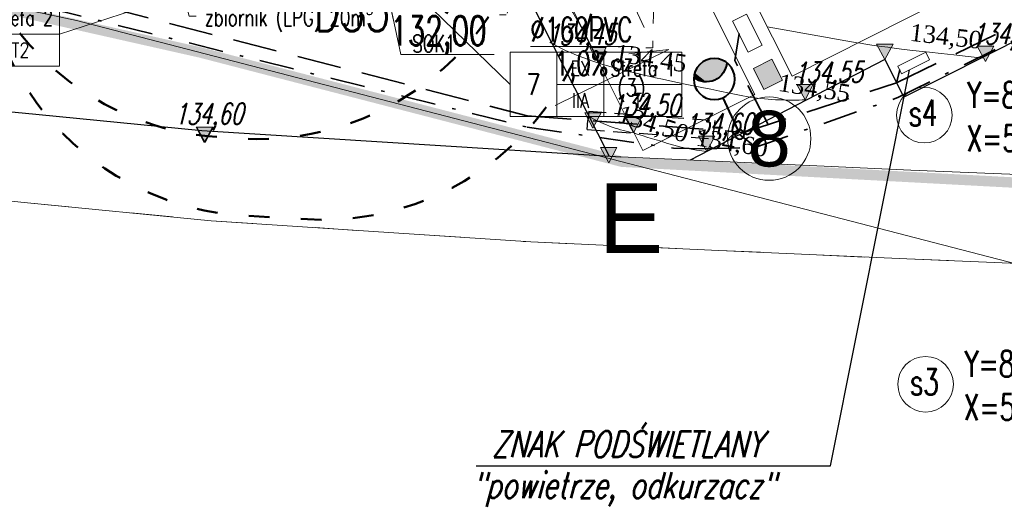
# Model space of a CAD drawing. Header units: metres. Extents: x 7472034 to 8440138, y 5890133 to 5961460.
# Tile 7 of 103: x 8439481 to 8439509, y 5890357 to 5890371. Entities that reach past the tile are written whole.
import ezdxf
from ezdxf import colors
from ezdxf.entities.mleader import LeaderData, LeaderLine
from ezdxf.enums import TextEntityAlignment as Align
from ezdxf.math import Vec2, Vec3

# ---------------------------------------------------------------- set-up
doc = ezdxf.new("R2010")
doc.units = ezdxf.units.M
doc.header["$MEASUREMENT"] = 0
for name, pattern in [('$0$L218_500', [1, 0.5, -0.5]), ('ACAD_ISO03W100', [30, 12, -18]), ('BUW', [1.5, 1, -0.5]), ('CENTER', [2, 1.25, -0.25, 0.25, -0.25]), ('DASHDOTX2', [2, 1, -0.5, 0, -0.5]), ('DASHED', [19.05, 12.7, -6.35]), ('DASHED2', [0.375, 0.25, -0.125])]:
    doc.linetypes.add(name, pattern=pattern)
doc.layers.get('0').update_dxf_attribs({"linetype": 'CONTINUOUS', "lineweight": 5})
for name, color, linetype, lineweight in [('### Krawężnik', 6, 'CONTINUOUS', 5), ('### rzędne', 172, 'CONTINUOUS', 5), ('___DR.warstwice', 7, 'CONTINUOUS', 5), ('_a_widok', 7, 'CONTINUOUS', 5), ('_IS.BLOK.KD.doziemne', 7, 'CONTINUOUS', 5), ('_IS.BLOK.T', 7, 'CONTINUOUS', 5), ('_IS.KD.opis.1', 138, 'CONTINUOUS', 18), ('_IS.KD.opis.2', 7, 'CONTINUOUS', 18), ('_T_strefa_opis', 178, 'CONTINUOUS', 18), ('_T_zbiornik.opis', 190, 'CONTINUOUS', 13), ('a___ogony', 7, 'CONTINUOUS', 5), ('a_opisy', 7, 'CONTINUOUS', 18), ('E_BLOK', 170, 'CONTINUOUS', 20), ('E_Kable_ziemia2', 10, 'DASHED', 35), ('E_Kanal_sterownicze', 10, 'DASHDOTX2', 35), ('E_LAMPY', 10, 'CONTINUOUS', 25), ('E_OPIS_170', 170, 'CONTINUOUS', 30), ('E_Opis_Uziemienie', 170, 'CONTINUOUS', 20), ('PROJ-ULICE', 7, 'CONTINUOUS', 5), ('T_strefa-8', 20, 'ACAD_ISO03W100', 50), ('ZAG-OBRYS005', 7, 'CONTINUOUS', 0), ('ZAG-OBRYS070', 7, 'CONTINUOUS', 70)]:
    doc.layers.add(name, color=color, linetype=linetype, lineweight=lineweight)
for name, color, linetype in [('2D - Ogólne', 7, 'CONTINUOUS'), ('E_OSŁONA', 10, 'DASHED2'), ('Kraw_parking', 7, 'DASHED')]:
    doc.layers.add(name, color=color, linetype=linetype)
doc.layers.add('_IS.A.śmieci', color=21, linetype='CONTINUOUS', lineweight=30, plot=False)
doc.layers.add('_IS_NO', color=11, linetype='CONTINUOUS', lineweight=20, plot=False)
doc.styles.add('ARIAL', font='arial.ttf')
doc.styles.add('ROMANS', font='ROMANS.shx', dxfattribs={"width": 0.8})
doc.styles.add('Romans 1.0', font='romans.shx', dxfattribs={"width": 0.7, "height": 1})
doc.styles.add('RS', font='Romans.shx', dxfattribs={"width": 0.7})
doc.styles.get("Standard").update_dxf_attribs({"font": 'simplex.shx', "width": 0.75})
doc.styles.add('style2', font='romans.shx', dxfattribs={"width": 0.7, "oblique": 15})
doc.styles.add('wojtek 1', font='times.ttf', dxfattribs={"height": 0.6})
doc.dimstyles.get("Standard").update_dxf_attribs({"dimtxt": 1, "dimasz": 1, "dimexe": 1, "dimexo": 1, "dimgap": 1, "dimtad": 1, "dimtxsty": 'Standard', "dimcen": 2.5, "dimadec": 0, "dimazin": 0, "dimtfac": 1, "dimtmove": 0, "dimatfit": 3, "dimfxl": 0, "dimarcsym": 0})

# ---------------------------------------------------------------- blocks, each defined once
blk = doc.blocks.new('NUMER_')
blk.add_circle((0, 0), 120)
at = {"style": 'ARIAL'}
blk.add_attdef('1', (-58.9, -80.2), '', height=170, rotation=360, dxfattribs=at)
blk = doc.blocks.new('23123')
at = {"layer": 'a_opisy', "linetype": '$0$L218_500'}
blk.add_hatch(color=250, dxfattribs=at).paths.add_polyline_path([(8443019.233, 5888878.045), (8443018.761, 5888878.045), (8443018.289, 5888878.045), (8443018.761, 5888877.161)])
at = {"layer": 'a_opisy', "color": 250, "linetype": 'CENTER'}
for points in [[(8443018.289, 5888878.045), (8443018.761, 5888878.045)], [(8443019.233, 5888878.045), (8443018.761, 5888877.161), (8443018.289, 5888878.045)], [(8443018.289, 5888878.045), (8443018.761, 5888877.161), (8443019.233, 5888878.045)], [(8443019.233, 5888878.045), (8443018.761, 5888878.045)]]:
    blk.add_lwpolyline(points, dxfattribs=at)
blk = doc.blocks.new('A$C5FF37710')
at = {"layer": '### rzędne', "color": 0, "lineweight": 13, "flags": 128}
for points in [[(49.26, 2.144), (47.723, 5.457), (48.602, 4.508)], [(46.693, -0.091), (49.973, 1.515), (48.819, 1.393)]]:
    blk.add_lwpolyline(points, dxfattribs=at)
blk = doc.blocks.new('LAM')
at = {"lineweight": 40}
blk.add_line((0, -161.6), (0, -18.6), dxfattribs=at)
for centre, radius in [((0, 0), 18.6), ((0, -243.8), 82.3)]:
    blk.add_circle(centre, radius, dxfattribs=at)
blk.add_arc((0, -321.8), 82.3, 28.2737, 151.7263, dxfattribs=at)
for points in [[(-72.5, -282.8), (-60.9, -299.2), (-51.7, -257.8)], [(18.2, -241.5), (-60.9, -299.2), (45.9, -253.5), (-32.8, -318.4)], [(-60.9, -299.2), (-18.2, -241.6), (18.2, -241.5)], [(-34, -246.9), (-60.9, -299.2), (-18.2, -241.6)], [(-51.7, -257.8), (-60.9, -299.2), (-34, -246.9)], [(-32.8, -318.4), (45.9, -253.5), (2.3, -326.1)], [(45.9, -253.5), (72.5, -282.8), (2.3, -326.1)], [(2.3, -326.1), (72.5, -282.8), (34, -318.8), (58.2, -302.7)]]:
    blk.add_solid(points, dxfattribs=at)
blk = doc.blocks.new('A$C1D2679FE')
at = {"layer": '### Krawężnik', "color": 0, "linetype": 'Continuous', "lineweight": 5}
for p, q in [((196.688, 30.996), (201.978, 30.481)), ((201.978, 30.481), (207.268, 29.966)), ((207.268, 29.966), (216.468, 29.356)), ((216.468, 29.356), (221.883, 29.111)), ((221.883, 29.111), (227.298, 28.866)), ((227.298, 28.866), (233.718, 28.601))]:
    blk.add_line(p, q, dxfattribs=at)
at = {"layer": '2D - Ogólne', "lineweight": 5}
for p, q in [((219.059, 31.801), (221.999, 31.668)), ((221.999, 31.668), (227.409, 31.424)), ((227.409, 31.424), (233.824, 31.159))]:
    blk.add_line(p, q, dxfattribs=at)
at = {"layer": '2D - Ogólne', "flags": 128}
for points in [[(176.66, 36.503), (178.508, 36.16), (187.718, 34.731), (192.35, 34.135), (196.975, 33.54), (202.226, 33.029), (207.003, 32.564)], [(207.003, 32.564), (219.059, 31.801)]]:
    blk.add_lwpolyline(points, dxfattribs=at)
blk = doc.blocks.new('A$C2C426404')
at = {"layer": '_IS_NO', "ltscale": 0.1}
blk.add_spline([(63.767, 4.927), (66.35, 4.469)], degree=3, dxfattribs=at)
at = {"layer": '_IS_NO'}
for points in [[(57.503, 4.483), (58.765, 3.776), (60.042, 3.557), (63.26, 2.904)], [(63.26, 2.904), (63.817, 2.818), (64.434, 2.805), (64.854, 2.826)]]:
    blk.add_open_spline(points, degree=3, dxfattribs=at)
at = {"layer": '_IS_NO', "ltscale": 0.1}
for points in [[(66.35, 4.469), (66.855, 4.391), (67.488, 4.28), (69.994, 4.029)], [(58.615, 2.363), (59.107, 2.069), (59.525, 1.962), (59.931, 1.873)], [(59.931, 1.873), (60.001, 1.851), (60.303, 1.751), (60.712, 1.632)], [(60.712, 1.632), (61.218, 1.466), (61.649, 1.383), (62.022, 1.339)]]:
    blk.add_open_spline(points, degree=3, dxfattribs=at)
at = {"layer": '### rzędne', "color": 0, "linetype": '$0$L218_500', "lineweight": 25, "xscale": 0.5, "yscale": 0.5, "zscale": 0.5}
for p in [(-4221450.484, -2944434.694), (-4221439.334, -2944434.651, 0), (-4221444.526, -2944435.755), (-4221449.467, -2944436.703), (-4221461.821, -2944436.983, 0), (-4221447.358, -2944437.242)]:
    blk.add_blockref('23123', p, dxfattribs=at)
at = {"layer": '### rzędne', "color": 0, "linetype": 'CENTER', "lineweight": 25, "char_height": 0.6, "attachment_point": 1, "rotation": 0.4319, "style": 'style2'}
for s, insert in [('134,45', (57.42, 4.997)), ('134,50', (69.658, 5.015, 0)), ('134,55', (64.526, 3.911)), ('134,50', (59.268, 2.963)), ('134,60', (46.694, 2.716, 0)), ('134,60', (61.381, 2.424))]:
    blk.add_mtext(s, dxfattribs=dict(at, insert=insert))
at = {"layer": '_IS_NO', "char_height": 0.5, "style": 'wojtek 1'}
for s, insert, attachment_point, rotation in [('134,50', (67.905, 5.024, 0), 1, 353.3836), ('134,45', (59.429, 4.437, 0), 1, 350.9024), ('134,55', (64.04, 2.973, 0), 7, 350.7029), ('134,50', (59.575, 2.688, 0), 1, 342.4858), ('134,60', (61.668, 1.4, 0), 7, 350.7029)]:
    blk.add_mtext(s, dxfattribs=dict(at, insert=insert, attachment_point=attachment_point, rotation=rotation))
blk = doc.blocks.new('TAB-STRFY-2')
for p, q in [((3180.88, 1818), (3180.88, 1787.08)), ((3105.88, 1787.08), (3105.88, 1756.16))]:
    blk.add_line(p, q)
for points in [[(3015.88, 1818), (3060.88, 1818), (3060.88, 1756.16), (3015.88, 1756.16)], [(3060.88, 1818), (3105.88, 1818), (3105.88, 1787.08), (3060.88, 1787.08)], [(3105.88, 1818), (3180.88, 1818), (3180.88, 1787.08), (3105.88, 1787.08)], [(3060.88, 1787.08), (3105.88, 1787.08), (3105.88, 1756.16), (3060.88, 1756.16)], [(3105.88, 1787.08), (3180.88, 1787.08), (3180.88, 1756.16), (3105.88, 1756.16)]]:
    blk.add_lwpolyline(points, close=True)
at = {"style": 'ROMANS', "width": 0.8, "flags": 12}
for tag, height, p in [('EX', 14, (3083.38, 1802.54)), ('STREFA', 15, (3143.38, 1802.54)), ('1', 14, (3038.38, 1787.08)), ('II', 14, (3083.38, 1771.62)), ('T2', 14, (3143.38, 1771.62))]:
    blk.add_attdef(tag, text='', height=height, dxfattribs=at).set_placement(p, align=Align.MIDDLE_CENTER)
blk = doc.blocks.new('Elektryk_v3')
at = {"layer": 'E_Kable_ziemia2', "color": 1, "ltscale": 0.1}
for points in [[(-47.995, -75.123), (-39.478, -71.02), (-28.36, -73.623), (-29.271, -80.119), (-27.976, -82.445), (-13.99, -86.052), (-7.757, -86.534), (-3.364, -85.11), (2.01, -82.485), (2.01, -82.485), (6.783, -79.955), (12.443, -77.003), (12.65, -76.414), (9.372, -69.287), (17.624, -65.104), (18.058, -65.393), (24.483, -62.191), (21.935, -56.698), (21.703, -56.588), (17.902, -58.124)], [(-7.053, -86.306), (-8.017, -84.463), (-7.893, -83.685)], [(-3.364, -85.11), (-3.268, -84.737)]]:
    blk.add_lwpolyline(points, dxfattribs=at)
at = {"layer": 'E_Kanal_sterownicze', "color": 1}
for points in [[(-29.836, -82.44), (-13.99, -86.382), (-9.777, -86.987), (-8.866, -87.006), (-7.434, -86.967), (-3.299, -85.524), (2.15, -82.823), (2.15, -82.823), (2.15, -82.823), (13.056, -77.105)], [(-7.876, -86.595), (-7.409, -86.958)]]:
    blk.add_lwpolyline(points, dxfattribs=at)
at = {"layer": 'E_OSŁONA', "ltscale": 2}
for p, q in [((-12.221, -85.926), (-12.241, -86.187)), ((-12.221, -85.926), (-8.594, -86.193)), ((-12.26, -86.449), (-12.241, -86.187)), ((-8.594, -86.193), (-8.614, -86.455)), ((-12.26, -86.449), (-8.633, -86.717)), ((-8.633, -86.717), (-8.614, -86.455))]:
    blk.add_line(p, q, dxfattribs=at)
at = {"layer": 'E_LAMPY', "color": 1, "xscale": -0.007200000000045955, "yscale": 0.007200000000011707, "zscale": 0.0072, "rotation": 204.5542906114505}
blk.add_blockref('LAM', (-7.876, -86.595), dxfattribs=at)
at = {"layer": 'E_OPIS_170', "color": 0, "lineweight": 20, "char_height": 0.5, "attachment_point": 1, "style": 'ROMANS'}
for s, insert, width in [('oz1', (-11.552, -84.262), 0.98774), ('(3)', (-11.402, -84.99), 0.77622)]:
    blk.add_mtext(s, dxfattribs=dict(at, insert=insert, width=width))
at = {"layer": 'E_Opis_Uziemienie', "color": 0, "linetype": 'Continuous', "lineweight": 20, "insert": (-16.051, -83.727), "char_height": 0.5, "width": 2.11288, "attachment_point": 3, "style": 'Romans 1.0'}
blk.add_mtext('SOK1', dxfattribs=at)
at = {"layer": 'E_Opis_Uziemienie', "color": 0, "linetype": 'Continuous', "lineweight": 20, "annotation_type": 0, "has_hookline": 1, "hookline_direction": 0, "text_width": 1.183}
blk.add_leader([(-18.055, -82.299), (-17.625, -84.297), (-17.125, -84.297)], dimstyle='Standard', override={"dimasz": 0.5, "dimexo": 0.06, "dimtad": 1, "dimldrblk": 'Open'}, dxfattribs=at)
blk = doc.blocks.new('JPII.KD_aktualizacja rzędnych_20.12.2024')
at = {"linetype": 'Continuous', "ltscale": 0.2}
for centre in [(8438647.399, 5890664.075, 0), (8438647.436, 5890656.335, 0)]:
    blk.add_circle(centre, 0.8, dxfattribs=at)
at = {"layer": '_IS.KD.opis.2', "color": 132, "linetype": 'Continuous', "style": 'RS', "width": 0.7}
for s, p in [('s4', (8438646.948, 5890663.766)), ('s3', (8438646.986, 5890656.026))]:
    blk.add_text(s, height=0.75, dxfattribs=at).set_placement(p)
at = {"layer": '_IS.KD.opis.1'}
ml = blk.add_multileader_mtext('Standard', dxfattribs=at)
ml.set_content('\\A1;{\\H1x;132,59}', color=256, style='RS')
ml.set_leader_properties()
ml.build(insert=Vec2(0, 0))
ml.multileader.update_dxf_attribs({"text_left_attachment_type": 2, "text_right_attachment_type": 2, "dogleg_length": 0.2, "arrow_head_size": 0.25})
ctx = ml.context
ctx.base_point, ctx.char_height, ctx.arrow_head_size, ctx.landing_gap_size, ctx.plane_origin, ctx.plane_x_axis, ctx.plane_y_axis = Vec3(8438638.922, 5890668.696), 0.8, 0.25, 0.3, Vec3(8438660.597, 5890621.15), Vec3(0, 1), Vec3(-1, 0)
ctx.left_attachment, ctx.right_attachment, ctx.text_align_type = 2, 2, 1
notes = []
notes.append((ctx, [(1, (1, 1, 0), (8438638.922, 5890672.162), (0, -1), 0.2, [(0, [(8438638.583, 5890673.998)], 0, [])])]))
ctx.mtext.insert, ctx.mtext.text_direction, ctx.mtext.rotation, ctx.mtext.width, ctx.mtext.alignment, ctx.mtext.flow_direction = Vec3(8438638.446, 5890670.329), Vec3(0, 1), 1.570796, 9.34447, 2, 5
ml = blk.add_multileader_mtext('Standard', dxfattribs=at)
ml.set_content('\\A1;{\\C132;D35\\H0.7x;\\C256;\\S134,32/132,00;}', color=256, style='RS')
ml.set_leader_properties()
ml.build(insert=Vec2(0, 0))
ml.multileader.update_dxf_attribs({"text_left_attachment_type": 2, "text_right_attachment_type": 2, "dogleg_length": 0.2, "arrow_head_size": 0.25})
ctx = ml.context
ctx.base_point, ctx.char_height, ctx.arrow_head_size, ctx.landing_gap_size, ctx.plane_origin = Vec3(8438629.459, 5890666.959), 1.2, 0.25, 0.3, Vec3(8438575.667, 5890644.6)
ctx.left_attachment, ctx.right_attachment, ctx.text_align_type = 2, 2, 1
notes.append((ctx, [(1, (1, 1, 0), (8438635.367, 5890666.959), (-1, 0), 0.2, [(3, [(8438638.153, 5890674.253)], 0, [])])]))
ctx.mtext.insert, ctx.mtext.width, ctx.mtext.alignment, ctx.mtext.flow_direction = Vec3(8438632.313, 5890668.099), 7.00375, 2, 5
ml = blk.add_multileader_mtext('Standard', dxfattribs=at)
ml.set_content('\\A1;{\\H1x;132,55}', color=256, style='RS')
ml.set_leader_properties()
ml.build(insert=Vec2(0, 0))
ml.multileader.update_dxf_attribs({"text_left_attachment_type": 2, "text_right_attachment_type": 2, "dogleg_length": 0.2, "arrow_head_size": 0.25})
ctx = ml.context
ctx.base_point, ctx.char_height, ctx.arrow_head_size, ctx.landing_gap_size, ctx.plane_origin, ctx.plane_x_axis, ctx.plane_y_axis = Vec3(8438640.474, 5890666.747), 0.8, 0.25, 0.3, Vec3(8438662.918, 5890619.773), Vec3(0, 1), Vec3(-1, 0)
ctx.left_attachment, ctx.right_attachment, ctx.text_align_type = 2, 2, 1
notes.append((ctx, [(1, (1, 1, 0), (8438640.474, 5890670.24), (0, -1), 0.2, [(0, [(8438641.791, 5890672.622), (8438640.903, 5890672.62)], 0, [])])]))
ctx.mtext.insert, ctx.mtext.text_direction, ctx.mtext.rotation, ctx.mtext.width, ctx.mtext.alignment, ctx.mtext.flow_direction = Vec3(8438639.998, 5890668.394), Vec3(0, 1), 1.570796, 9.34447, 2, 5
at = {"layer": '_IS.KD.opis.2'}
ml = blk.add_multileader_mtext('Standard', dxfattribs=at)
ml.set_content('\\A1;{\\H0.7x;\\S%%C160PVC/1,0%;}', color=256, style='RS')
ml.set_leader_properties()
ml.build(insert=Vec2(0, 0))
ml.multileader.update_dxf_attribs({"text_left_attachment_type": 2, "text_right_attachment_type": 2, "dogleg_length": 0.2, "arrow_head_size": 0.25})
ctx = ml.context
ctx.base_point, ctx.char_height, ctx.arrow_head_size, ctx.landing_gap_size, ctx.plane_origin = Vec3(8438635.677, 5890666.009), 1, 0.25, 0.3, Vec3(8438586.147, 5890644.869)
ctx.left_attachment, ctx.right_attachment, ctx.text_align_type = 2, 2, 1
notes.append((ctx, [(1, (1, 1, 0), (8438639.58, 5890666.009), (-1, 0), 0.2, [(3, [(8438639.758, 5890673.459)], 0, [])])]))
ctx.mtext.insert, ctx.mtext.width, ctx.mtext.alignment, ctx.mtext.flow_direction = Vec3(8438637.529, 5890666.892), 3.03313, 2, 5
at = {"layer": '_IS.KD.opis.2', "color": 0}
ml = blk.add_multileader_mtext('Standard', dxfattribs=at)
ml.set_content('Y=8438656,8642\\PX=5890668,4407', style='RS')
ml.set_leader_properties()
ml.build(insert=Vec2(0, 0))
ml.multileader.update_dxf_attribs({"text_left_attachment_type": 2, "text_right_attachment_type": 2, "dogleg_length": 2.433, "arrow_head_size": 0.25})
ctx = ml.context
ctx.base_point, ctx.char_height, ctx.arrow_head_size, ctx.landing_gap_size, ctx.plane_origin = Vec3(8438648.04, 5890663.963, 0), 0.75, 0.25, 0.3, Vec3(8438646.933, 5890660.225, 0)
ctx.left_attachment, ctx.right_attachment, ctx.text_align_type = 2, 2, 1
notes.append((ctx, [(0, (1, 1, 0), (8438655.687, 5890663.963, 0), (-1, 0), 0.298, [(0, [(8438656.864, 5890668.441, 0)], 0, [])])]))
ctx.mtext.insert, ctx.mtext.width, ctx.mtext.alignment, ctx.mtext.flow_direction = Vec3(8438651.715, 5890665.034, 0), 13.59605, 2, 5
ml = blk.add_multileader_mtext('Standard', dxfattribs=at)
ml.set_content('Y=8438659,0511\\PX=5890664,1678', style='RS')
ml.set_leader_properties()
ml.build(insert=Vec2(0, 0))
ml.multileader.update_dxf_attribs({"text_left_attachment_type": 2, "text_right_attachment_type": 2, "dogleg_length": 2.433, "arrow_head_size": 0.25})
ctx = ml.context
ctx.base_point, ctx.char_height, ctx.arrow_head_size, ctx.landing_gap_size, ctx.plane_origin = Vec3(8438647.962, 5890656.229, 0), 0.75, 0.25, 0.3, Vec3(8438660.956, 5890664.401, 0)
ctx.left_attachment, ctx.right_attachment, ctx.text_align_type = 2, 2, 1
notes.append((ctx, [(0, (1, 1, 0), (8438655.634, 5890656.229, 0), (-1, 0), 0.322, [(0, [(8438659.051, 5890664.168, 0)], 0, [])])]))
ctx.mtext.insert, ctx.mtext.width, ctx.mtext.alignment, ctx.mtext.flow_direction = Vec3(8438651.637, 5890657.301, 0), 13.59605, 2, 5
for ctx, leaders in notes:
    for number, flags, end, landing, length, lines in leaders:
        leader = LeaderData()
        leader.index, (leader.has_last_leader_line, leader.has_dogleg_vector, leader.attachment_direction) = number, flags
        leader.last_leader_point, leader.dogleg_vector, leader.dogleg_length = Vec3(end), Vec3(landing), length
        for number, points, colour, breaks in lines:
            line = LeaderLine()
            line.index, line.vertices, line.color, line.breaks = number, Vec3.list(points), colors.encode_raw_color(colour), breaks
            leader.lines.append(line)
        ctx.leaders.append(leader)
blk = doc.blocks.new('JPII.T.0')
at = {"layer": '_T_strefa_opis'}
for p, q in [((7471992.369, 5961413.037), (7471988.487, 5961416.806)), ((7471979.4, 5961414.487), (7471985.899, 5961416.595))]:
    blk.add_line(p, q, dxfattribs=at)
at = {"layer": 'T_strefa-8', "ltscale": 0.05, "elevation": 0, "flags": 128}
blk.add_lwpolyline([(7471976.617, 5961421.614), (7471976.524, 5961419.947, 0.414214), (7471984.065, 5961411.514), (7471984.684, 5961411.479, 0.414214), (7471993.118, 5961419.021), (7471993.211, 5961420.688, 0.414214), (7471985.669, 5961429.122), (7471985.05, 5961429.156, 0.414214)], format="xyb", close=True, dxfattribs=at)
at = {"layer": 'T_strefa-8', "ltscale": 0.05, "flags": 128}
blk.add_lwpolyline([(7471994.972, 5961416.701), (7471995.039, 5961417.899, 0.414214), (7471987.496, 5961426.331), (7471985.698, 5961426.431, 0.414214), (7471977.266, 5961418.888), (7471977.199, 5961417.69, 0.414214), (7471984.742, 5961409.258), (7471986.54, 5961409.158, 0.414214)], format="xyb", close=True, dxfattribs=at)
at = {"layer": '_T_strefa_opis'}
ref = blk.add_blockref('TAB-STRFY-2', (7471883.974, 5961360.874), dxfattribs=dict(at, xscale=0.03, yscale=0.03, zscale=0.03))
ref.add_attrib('1', '6', dxfattribs={"layer": '0', "lineweight": 30, "height": 0.6, "style": 'ROMANS', "width": 0.8}).set_placement((7471975.125, 5961414.487), align=Align.MIDDLE_CENTER)
ref.add_attrib('EX', 'EX', dxfattribs={"layer": '0', "height": 0.42, "style": 'ROMANS', "width": 0.8}).set_placement((7471976.475, 5961414.951), align=Align.MIDDLE_CENTER)
ref.add_attrib('T2', 'T2', dxfattribs={"layer": '0', "height": 0.42, "style": 'ROMANS', "width": 0.8}).set_placement((7471978.275, 5961414.023), align=Align.MIDDLE_CENTER)
ref.add_attrib('II', 'IIA', dxfattribs={"layer": '0', "height": 0.42, "style": 'ROMANS', "width": 0.8}).set_placement((7471976.475, 5961414.023), align=Align.MIDDLE_CENTER)
ref.add_attrib('STREFA', 'Strefa 2', dxfattribs={"layer": '0', "height": 0.45, "style": 'ROMANS', "width": 0.75}).set_placement((7471978.275, 5961414.951), align=Align.MIDDLE_CENTER)
ref = blk.add_blockref('TAB-STRFY-2', (7471901.892, 5961359.425), dxfattribs=dict(at, xscale=0.03, yscale=0.03, zscale=0.03))
ref.add_attrib('1', '7', dxfattribs={"layer": '0', "lineweight": 30, "height": 0.6, "style": 'ROMANS', "width": 0.8}).set_placement((7471993.044, 5961413.037), align=Align.MIDDLE_CENTER)
ref.add_attrib('EX', 'EX', dxfattribs={"layer": '0', "height": 0.42, "style": 'ROMANS', "width": 0.8}).set_placement((7471994.394, 5961413.501), align=Align.MIDDLE_CENTER)
ref.add_attrib('T2', 'T2', dxfattribs={"layer": '0', "height": 0.42, "style": 'ROMANS', "width": 0.8}).set_placement((7471996.194, 5961412.574), align=Align.MIDDLE_CENTER)
ref.add_attrib('II', 'IIA', dxfattribs={"layer": '0', "height": 0.42, "style": 'ROMANS', "width": 0.8}).set_placement((7471994.394, 5961412.574), align=Align.MIDDLE_CENTER)
ref.add_attrib('STREFA', 'Strefa 1', dxfattribs={"layer": '0', "height": 0.45, "style": 'ROMANS', "width": 0.75}).set_placement((7471996.194, 5961413.501), align=Align.MIDDLE_CENTER)
at = {"layer": '_T_zbiornik.opis'}
ml = blk.add_multileader_mtext('Standard', dxfattribs=at)
ml.set_content('\\A1;zbiornik (LPG) 20m{\\H0.7x;\\S3^ ;}', color=256, style='RS')
ml.set_leader_properties()
ml.build(insert=Vec2(0, 0))
ml.multileader.update_dxf_attribs({"text_left_attachment_type": 2, "text_right_attachment_type": 2, "dogleg_length": 0.2, "arrow_head_size": 0.25})
ctx = ml.context
ctx.base_point, ctx.char_height, ctx.arrow_head_size, ctx.landing_gap_size, ctx.plane_origin = Vec3(7471983.337, 5961415.003), 0.5, 0.25, 0.25, Vec3(7472004.93, 5961419.131)
ctx.left_attachment, ctx.right_attachment = 2, 2
notes = []
notes.append((ctx, [(0, (1, 1, 0), (7471983.137, 5961415.003), (1, 0), 0.2, [(0, [(7471982.514, 5961417.337)], 0, [])])]))
ctx.mtext.insert, ctx.mtext.width, ctx.mtext.line_spacing_factor, ctx.mtext.flow_direction = Vec3(7471983.587, 5961415.384), 5.70722, 0.6, 5
for ctx, leaders in notes:
    for number, flags, end, landing, length, lines in leaders:
        leader = LeaderData()
        leader.index, (leader.has_last_leader_line, leader.has_dogleg_vector, leader.attachment_direction) = number, flags
        leader.last_leader_point, leader.dogleg_vector, leader.dogleg_length = Vec3(end), Vec3(landing), length
        for number, points, colour, breaks in lines:
            line = LeaderLine()
            line.index, line.vertices, line.color, line.breaks = number, Vec3.list(points), colors.encode_raw_color(colour), breaks
            leader.lines.append(line)
        ctx.leaders.append(leader)

msp = doc.modelspace()

# ---------------------------------------------------------------- hatches: boundary and pattern name
at = {"layer": 'a___ogony'}
msp.add_hatch(color=10, dxfattribs=at).paths.add_polyline_path([(8439502.935, 5890369.28), (8439502.399, 5890369.011), (8439502.099, 5890369.61), (8439502.635, 5890369.879)])

# ---------------------------------------------------------------- linework, layer by layer
at = {"layer": '### Krawężnik', "color": 251, "linetype": 'ACAD_ISO03W100', "ltscale": 0.1}
msp.add_lwpolyline([(8439461.244, 5890368.291), (8439466.581, 5890367.463), (8439471.246, 5890366.863), (8439475.911, 5890366.263), (8439481.201, 5890365.748), (8439486.491, 5890365.233), (8439495.691, 5890364.623), (8439501.106, 5890364.378), (8439506.521, 5890364.133), (8439512.941, 5890363.868)], dxfattribs=at)
at = {"color": 231, "ltscale": 0.3}
for p, q in [((8439475.08, 5890372.57), (8439482.617, 5890370.994)), ((8439482.617, 5890370.994), (8439524.713, 5890360.095))]:
    msp.add_line(p, q, dxfattribs=at)
at = {"layer": '_a_widok'}
for p, q in [((8439503.214, 5890369.395), (8439521.788, 5890378.746)), ((8439501.918, 5890371.976), (8439503.214, 5890369.395)), ((8439502.137, 5890368.864), (8439500.881, 5890371.367)), ((8439497.129, 5890370.822), (8439497.134, 5890370.812)), ((8439497.129, 5890370.817), (8439498.92, 5890367.249)), ((8439498.92, 5890367.249), (8439502.137, 5890368.864))]:
    msp.add_line(p, q, dxfattribs=at)
msp.add_arc((8439492.661, 5890368.579), 5, 26.6529, 54.6192, dxfattribs=at)
at = {"layer": '_IS.A.śmieci'}
msp.add_lwpolyline([(8439494.117, 5890358.183), (8439504.319, 5890358.183), (8439506.596, 5890369.572)], dxfattribs=at)
at = {"layer": 'a___ogony'}
msp.add_lwpolyline([(8439502.349, 5890370.281), (8439501.947, 5890370.08), (8439501.498, 5890370.973), (8439501.9, 5890371.175)], close=True, dxfattribs=at)
at = {"layer": 'a___ogony', "flags": 128}
msp.add_lwpolyline([(8439502.099, 5890369.61), (8439502.635, 5890369.879), (8439502.935, 5890369.28), (8439502.399, 5890369.011)], close=True, dxfattribs=at)
at = {"layer": 'Kraw_parking', "color": 0}
for p, q in [((8439497.963, 5890367.083), (8439495.277, 5890372.363)), ((8439511.888, 5890371.53), (8439506.426, 5890368.788)), ((8439505.884, 5890369.867), (8439500.283, 5890366.978)), ((8439505.884, 5890369.867), (8439506.426, 5890368.788))]:
    msp.add_line(p, q, dxfattribs=at)
at = {"layer": 'PROJ-ULICE', "color": 251, "ltscale": 2}
msp.add_lwpolyline([(8439497.688, 5890369.742), (8439496.701, 5890371.708)], dxfattribs=at)
at = {"layer": 'ZAG-OBRYS005'}
msp.add_lwpolyline([(8439507.06, 5890370.084), (8439507.172, 5890369.861), (8439506.368, 5890369.457), (8439506.256, 5890369.681)], close=True, dxfattribs=at)
at = {"layer": 'ZAG-OBRYS070', "color": 196, "linetype": 'BUW', "ltscale": 3, "const_width": 0.3, "flags": 128}
msp.add_lwpolyline([(8439542.761, 5890378.443), (8439518.201, 5890365.873), (8439498.319, 5890366.929), (8439486.184, 5890370.071), (8439475.08, 5890372.57), (8439442.184, 5890382.266), (8439442.184, 5890382.266), (8439442.184, 5890382.266), (8439482.631, 5890402.023), (8439495.032, 5890408.082), (8439507.432, 5890414.142), (8439507.432, 5890414.142), (8439525.871, 5890423.153), (8439532.321, 5890420.233), (8439542.761, 5890378.443)], close=True, dxfattribs=at)

# ---------------------------------------------------------------- block references
at = {"layer": '### Krawężnik', "color": 1, "linetype": 'Continuous', "ltscale": 0.2}
msp.add_blockref('A$C1D2679FE', (8439279.223, 5890335.267), dxfattribs=at)
at = {"layer": '### rzędne', "linetype": '$0$L218_500', "xscale": 0.5, "yscale": 0.5, "zscale": 0.5}
for p in [(4217996.503, 2945931.286), (4217988.102, 2945929.31), (4217988.102, 2945929.31), (4217988.102, 2945929.31), (4217976.936, 2945928.897, 0), (4217988.557, 2945928.315)]:
    msp.add_blockref('23123', p, dxfattribs=at)
at = {"layer": '___DR.warstwice', "color": 0, "linetype": 'Continuous', "ltscale": 0.2}
msp.add_blockref('A$C2C426404', (8439438.734, 5890365.884), dxfattribs=at)
at = {"layer": '___DR.warstwice', "ltscale": 0.1}
msp.add_blockref('A$C5FF37710', (8439449.698, 5890368.642), dxfattribs=at)
at = {"layer": '_IS.BLOK.KD.doziemne', "linetype": '$0$L218_500'}
msp.add_blockref('JPII.KD_aktualizacja rzędnych_20.12.2024', (859.621, -295.807), dxfattribs=at)
at = {"layer": '_IS.BLOK.T'}
msp.add_blockref('JPII.T.0', (967502.726, -71043.884), dxfattribs=at)
at = {"layer": 'E_BLOK'}
msp.add_blockref('Elektryk_v3', (8439509.58, 5890454.306), dxfattribs=at)
at = {"layer": 'ZAG-OBRYS005'}
ref = msp.add_blockref('NUMER_', (8439502.555, 5890367.594), dxfattribs=dict(at, xscale=0.01, yscale=0.01, zscale=0.01))
ref.add_attrib('1', '8', dxfattribs={"layer": '0', "height": 1.6, "style": 'ARIAL'}).set_placement((8439502.555, 5890367.594), align=Align.MIDDLE_CENTER)

# ---------------------------------------------------------------- texts
at = {"layer": '_IS.A.śmieci', "style": 'RS', "oblique": 15, "width": 0.75}
for s, p in [('ZNAK PODŚWIETLANY ', (8439494.571, 5890358.427, 0)), ('"powietrze, odkurzacz"', (8439494.001, 5890357.252, 0))]:
    msp.add_text(s, height=0.75, dxfattribs=at).set_placement(p)
at = {"layer": 'ZAG-OBRYS070', "color": 196, "linetype": 'BUW', "ltscale": 0.015, "style": 'ARIAL'}
msp.add_text('E', height=2, dxfattribs=at).set_placement((8439497.643, 5890364.308))

# ---------------------------------------------------------------- leaders
at = {"layer": '_IS.A.śmieci'}
ml = msp.add_multileader_mtext('Standard', dxfattribs=at)
ml.set_content('{\\Fsimplex|c0;\\C0;.\\P\\pxi-3,l4,qc,t4;\\A1;\\Fromans|c238;\\C256;proj.^Izłącze kablowe\\Pwg odr. opracowania\\P\\pi0,l0,q*,tz;\\A0;\\Fsimplex|c0;\\C0;PGE Dystrybucja S.A.}', color=256, style='RS')
ml.set_leader_properties()
ml.build(insert=Vec2(0, 0))
ml.multileader.update_dxf_attribs({"text_left_attachment_type": 2, "text_right_attachment_type": 2, "dogleg_length": 0.2, "arrow_head_size": 0.25})
ctx = ml.context
ctx.base_point, ctx.char_height, ctx.arrow_head_size, ctx.landing_gap_size, ctx.plane_origin = Vec3(8439527.549, 5890362.353), 0.75, 0.25, 0.1, Vec3(8439518.528, 5890374.961)
ctx.left_attachment, ctx.right_attachment, ctx.text_align_type = 2, 2, 1
notes = []
notes.append((ctx, [(0, (1, 1, 0), (8439526.746, 5890362.353), (1, 0), 0.803, [(3, [(8439524.373, 5890368.751)], 0, [])])]))
ctx.mtext.insert, ctx.mtext.width, ctx.mtext.defined_height, ctx.mtext.alignment, ctx.mtext.flow_direction = Vec3(8439531.837, 5890364.728), 47.72111, 9.995, 2, 5
for ctx, leaders in notes:
    for number, flags, end, landing, length, lines in leaders:
        leader = LeaderData()
        leader.index, (leader.has_last_leader_line, leader.has_dogleg_vector, leader.attachment_direction) = number, flags
        leader.last_leader_point, leader.dogleg_vector, leader.dogleg_length = Vec3(end), Vec3(landing), length
        for number, points, colour, breaks in lines:
            line = LeaderLine()
            line.index, line.vertices, line.color, line.breaks = number, Vec3.list(points), colors.encode_raw_color(colour), breaks
            leader.lines.append(line)
        ctx.leaders.append(leader)

doc.saveas('drawing.dxf')
